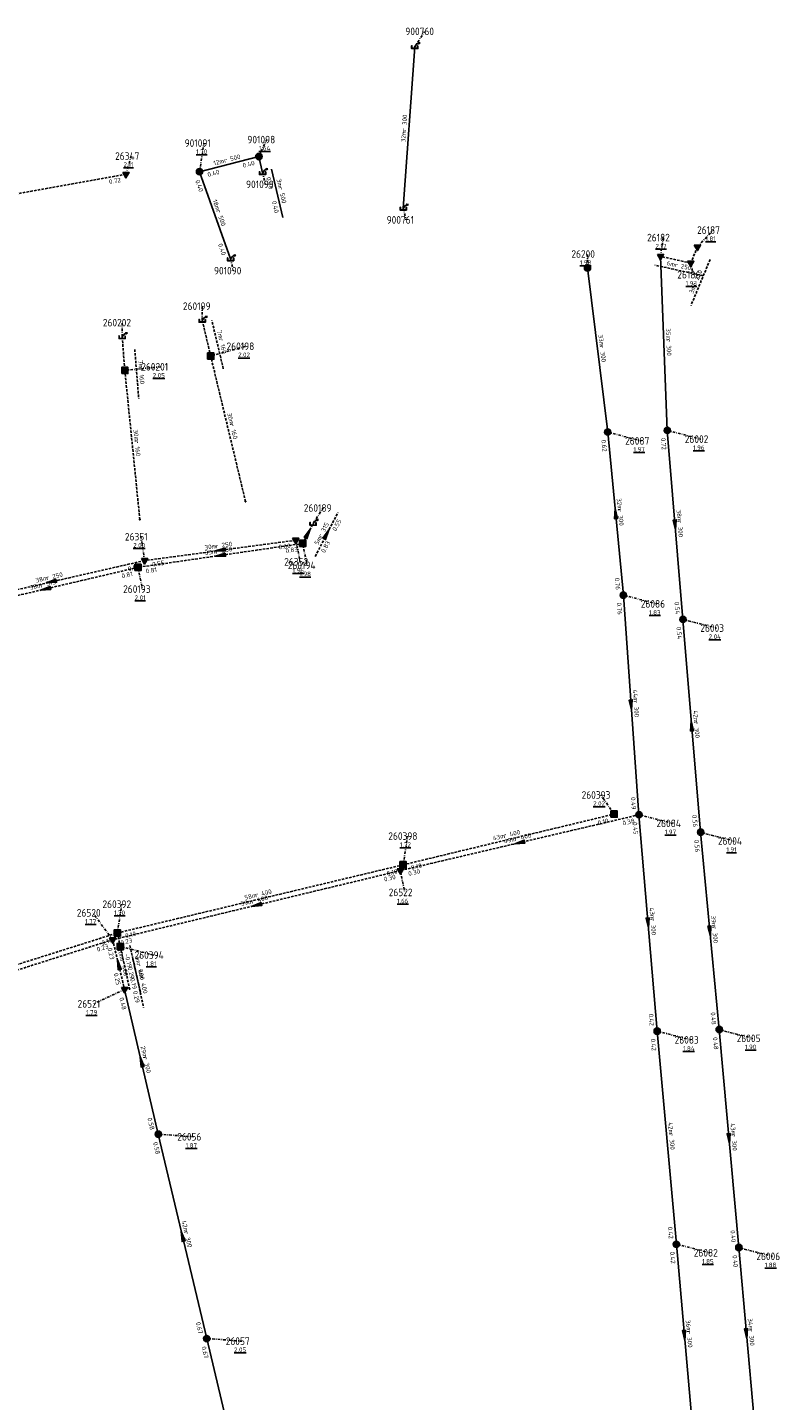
# Model space of a CAD drawing. Extents: x 188323 to 208361, y 565368 to 574910.
# Tile 187 of 256: x 203078 to 203228, y 570376 to 570648. Entities that reach past the tile are written whole.
import ezdxf

# ---------------------------------------------------------------- set-up
doc = ezdxf.new("R2010")
doc.units = 0
doc.linetypes.add('DASHDOT', pattern=[1, 0.5, -0.25, 0, -0.25])
doc.linetypes.add('DASHED', pattern=[0.75, 0.5, -0.25])
doc.layers.get('0').update_dxf_attribs({"linetype": 'CONTINUOUS'})
for name, color, linetype in [('RIO-AFM', 7, 'CONTINUOUS'), ('RIO-BOK', 7, 'CONTINUOUS'), ('RIO-DET', 7, 'CONTINUOUS'), ('RIO-KNP', 7, 'CONTINUOUS'), ('RIO-KNR', 7, 'CONTINUOUS'), ('RIO-LAG', 7, 'CONTINUOUS'), ('RIO-LAG_0B', 7, 'CONTINUOUS'), ('RIO-LAG_1B', 7, 'DASHED'), ('RIO-LAG_2B', 7, 'DASHED'), ('RIO-LEN', 7, 'CONTINUOUS'), ('RIO-MVD', 1, 'CONTINUOUS'), ('RIO-VRB', 6, 'DASHDOT'), ('RIO-VRH', 7, 'CONTINUOUS')]:
    doc.layers.add(name, color=color, linetype=linetype)
doc.styles.add('RIO-TXT', font='isocp.shx')

# ---------------------------------------------------------------- blocks, each defined once
blk = doc.blocks.new('L_VHR')
blk.add_lwpolyline([(-0.5, 0), (0.5, 0), (-0.5, 0.15), (-0.5, -0.15), (0.5, 0)])
blk = doc.blocks.new('K_IPG')
blk.add_circle((0, 0), 0.5)
for points in [[(0, 0), (-0.5, 0), (-0.433013, 0.25)], [(0, 0), (-0.433013, -0.25), (-0.5, 0)], [(0, 0), (-0.433013, 0.25), (-0.25, 0.433013)], [(0, 0), (-0.25, -0.433013), (-0.433013, -0.25)], [(0, 0), (-0.25, 0.433013), (0, 0.5)], [(0, 0), (0, -0.5), (-0.25, -0.433013)], [(0, 0), (0, 0.5), (0.25, 0.433013)], [(0, 0), (0.25, 0.433013), (0.433013, 0.25)], [(0, 0), (0.433013, 0.25), (0.5, 0)], [(0, 0), (0.5, 0), (0.433013, -0.25)], [(0, 0), (0.433013, -0.25), (0.25, -0.433013)], [(0, 0), (0.25, -0.433013), (0, -0.5)]]:
    blk.add_solid(points)
at = {"style": 'RIO-TXT', "flags": 1}
blk.add_attdef('KNOOPNAAM', (2, 2), '', height=1, dxfattribs=at)
blk = doc.blocks.new('K_UTB')
blk.add_lwpolyline([(0.5, 0.15), (0.5, -0.3), (-0.5, -0.3), (-0.5, 0.15), (-0.45, 0.15), (-0.45, -0.25), (0, -0.25), (0.45, -0.25), (0.45, 0.15)], close=True)
blk.add_lwpolyline([(0.85, 0.6), (0.55, 0.65), (0.614828, 0.459583), (0.850842, 0.598937)])
blk.add_arc((0.85, -0.25), 0.85, 90, 180)
at = {"style": 'RIO-TXT', "flags": 1}
blk.add_attdef('KNOOPNAAM', (2, 2), '', height=1, dxfattribs=at)
blk = doc.blocks.new('K_IPR')
blk.add_lwpolyline([(-0.5, -0.5), (0.5, -0.5), (0.5, 0.5), (-0.5, 0.5)], close=True)
blk.add_solid([(-0.5, 0.5), (0.5, 0.5), (-0.5, -0.5), (0.5, -0.5)])
at = {"style": 'RIO-TXT', "flags": 1}
blk.add_attdef('KNOOPNAAM', (2, 2), '', height=1, dxfattribs=at)
blk = doc.blocks.new('K_FIC')
blk.add_circle((0, 0), 0.0625)
at = {"style": 'RIO-TXT', "flags": 1}
blk.add_attdef('KNOOPNAAM', (2, 2), '', height=1, dxfattribs=at)
blk = doc.blocks.new('K_IPD')
blk.add_lwpolyline([(-0.496027, 0.307994), (0.503973, 0.307994), (0.003973, -0.558031)], close=True)
blk.add_solid([(-0.496027, 0.307994), (0.503973, 0.307994), (0.003973, -0.558031)])
at = {"style": 'RIO-TXT', "flags": 1}
blk.add_attdef('KNOOPNAAM', (2, 2), '', height=1, dxfattribs=at)
blk = doc.blocks.new('350_02______260194____260189_')
at = {"layer": 'RIO-LAG_1B'}
blk.add_line((0, 0), (4.513, 8.722), dxfattribs=at)
at = {"layer": 'RIO-VRH', "xscale": 2, "yscale": 2, "zscale": 2, "rotation": 62.6321}
blk.add_blockref('L_VHR', (2.2565, 4.361), dxfattribs=at)
at = {"layer": 'RIO-AFM', "style": 'RIO-TXT'}
blk.add_text('r 315', height=0.9, rotation=62.6321, dxfattribs=at).set_placement((1.3163, 3.6314))
at = {"layer": 'RIO-BOK', "style": 'RIO-TXT'}
for s, p in [('0.55', (4.1204, 4.916)), ('0.83', (1.8867, 0.5997))]:
    blk.add_text(s, height=0.9, rotation=62.6321, dxfattribs=at).set_placement(p)
at = {"layer": 'RIO-LEN', "style": 'RIO-TXT'}
blk.add_text('5m', height=0.9, rotation=62.6321, dxfattribs=at).set_placement((0.5717, 2.1926))
blk = doc.blocks.new('351_02______260198____260199_')
at = {"layer": 'RIO-LAG_1B'}
blk.add_line((0, 0), (-2.265, 9.556), dxfattribs=at)
at = {"layer": 'RIO-AFM', "style": 'RIO-TXT'}
blk.add_text('r 160', height=0.9, rotation=283.3202, dxfattribs=at).set_placement((-0.8942, 5.9448))
at = {"layer": 'RIO-LEN', "style": 'RIO-TXT'}
blk.add_text('7m', height=0.9, rotation=283.3202, dxfattribs=at).set_placement((-1.2682, 7.5211))
blk = doc.blocks.new('352_02______260202____260201_')
at = {"layer": 'RIO-LAG_1B'}
blk.add_line((0, 0), (0.784, -9.79), dxfattribs=at)
at = {"layer": 'RIO-AFM', "style": 'RIO-TXT'}
blk.add_text('r 160', height=0.9, rotation=274.5518, dxfattribs=at).set_placement((0.8042, -3.7784))
at = {"layer": 'RIO-LEN', "style": 'RIO-TXT'}
blk.add_text('7m', height=0.9, rotation=274.5518, dxfattribs=at).set_placement((0.6749, -2.1636))
blk = doc.blocks.new('385_02______260392____260394_')
at = {"layer": 'RIO-LAG_1B'}
blk.add_line((0, 0), (2.151, -9.583), dxfattribs=at)
at = {"layer": 'RIO-AFM', "style": 'RIO-TXT'}
blk.add_text('r 400', height=0.9, rotation=282.6271, dxfattribs=at).set_placement((1.3271, -3.628))
at = {"layer": 'RIO-BOK', "style": 'RIO-TXT'}
for p in [(-1.0593, -1.6725), (-0.1126, -5.8885)]:
    blk.add_text('-0.19', height=0.9, rotation=282.6271, dxfattribs=at).set_placement(p)
at = {"layer": 'RIO-LEN', "style": 'RIO-TXT'}
blk.add_text('3m', height=0.9, rotation=282.6271, dxfattribs=at).set_placement((0.9722, -2.0473))
blk = doc.blocks.new('386_02______260394____260395_')
at = {"layer": 'RIO-LAG_1B'}
blk.add_line((0, 0), (2.112, -9.592), dxfattribs=at)
at = {"layer": 'RIO-AFM', "style": 'RIO-TXT'}
blk.add_text('r 400', height=0.9, rotation=282.3918, dxfattribs=at).set_placement((1.3122, -3.6334))
at = {"layer": 'RIO-BOK', "style": 'RIO-TXT'}
for p in [(-1.0662, -1.6681), (-0.0207, -6.4154)]:
    blk.add_text('0.29', height=0.9, rotation=282.3918, dxfattribs=at).set_placement(p)
at = {"layer": 'RIO-LEN', "style": 'RIO-TXT'}
blk.add_text('9m', height=0.9, rotation=282.3918, dxfattribs=at).set_placement((0.9638, -2.0513))
blk = doc.blocks.new('399_02______26186_____26182_')
at = {"layer": 'RIO-LAG_2B'}
blk.add_line((0, 0), (-9.595, 2.095), dxfattribs=at)
at = {"layer": 'RIO-AFM', "style": 'RIO-TXT'}
blk.add_text('r 250', height=0.9, rotation=347.665, dxfattribs=at).set_placement((-5.7458, 1.7675))
at = {"layer": 'RIO-LEN', "style": 'RIO-TXT'}
blk.add_text('6m', height=0.9, rotation=347.665, dxfattribs=at).set_placement((-7.3286, 2.1126))
blk = doc.blocks.new('400_02______26187_____26186_')
at = {"layer": 'RIO-LAG_2B'}
blk.add_line((0, 0), (-3.767, -9.071), dxfattribs=at)
at = {"layer": 'RIO-AFM', "style": 'RIO-TXT'}
blk.add_text('r 250', height=0.9, rotation=427.4242, dxfattribs=at).set_placement((-2.7607, -5.3408))
at = {"layer": 'RIO-LEN', "style": 'RIO-TXT'}
blk.add_text('3m', height=0.9, rotation=427.4242, dxfattribs=at).set_placement((-3.3815, -6.8371))
blk = doc.blocks.new('1352_90______901098____901099_')
at = {"layer": 'RIO-LAG'}
blk.add_line((0, 0), (2.231, -9.565), dxfattribs=at)
at = {"layer": 'RIO-AFM', "style": 'RIO-TXT'}
blk.add_text('r 500', height=0.9, rotation=283.1076, dxfattribs=at).set_placement((1.3575, -3.6167))
at = {"layer": 'RIO-BOK', "style": 'RIO-TXT'}
for p in [(-1.0452, -1.6813), (0.0595, -6.4151)]:
    blk.add_text('0.40', height=0.9, rotation=283.1076, dxfattribs=at).set_placement(p)
at = {"layer": 'RIO-LEN', "style": 'RIO-TXT'}
blk.add_text('3m', height=0.9, rotation=283.1076, dxfattribs=at).set_placement((0.9893, -2.0391))

msp = doc.modelspace()

# ---------------------------------------------------------------- linework, layer by layer
at = {"layer": 'RIO-LAG'}
for p, q in [((203154.336, 570644.48), (203152.064, 570612.48)), ((203111.68, 570619.712), (203123.456, 570622.72)), ((203123.456, 570622.72), (203124.192, 570619.52)), ((203117.84, 570602.432), (203111.68, 570619.712))]:
    msp.add_line(p, q, dxfattribs=at)
at = {"layer": 'RIO-LAG_0B'}
for p, q in [((203203.056, 570602.944), (203204.416, 570568.448)), ((203188.592, 570600.64), (203192.608, 570568.128)), ((203195.696, 570535.808), (203192.608, 570568.128)), ((203204.416, 570568.448), (203207.504, 570531.008)), ((203198.8, 570492.288), (203195.696, 570535.808)), ((203207.504, 570531.008), (203211.008, 570488.832)), ((203202.4, 570449.408), (203198.8, 570492.288)), ((203211.008, 570488.832), (203214.704, 570449.728)), ((203103.504, 570428.992), (203096.832, 570457.664)), ((203214.704, 570449.728), (203218.592, 570406.528)), ((203206.208, 570407.168), (203202.4, 570449.408)), ((203103.504, 570428.992), (203113.104, 570388.48)), ((203209.408, 570371.008), (203206.208, 570407.168)), ((203218.592, 570406.528), (203221.6, 570372.416)), ((203113.104, 570388.48), (203123.008, 570347.072))]:
    msp.add_line(p, q, dxfattribs=at)
at = {"layer": 'RIO-LAG_1B'}
for p, q in [((203113.904, 570583.168), (203112.224, 570590.272)), ((203096.352, 570587.008), (203096.88, 570580.352)), ((203120.8, 570554.368), (203113.904, 570583.168)), ((203099.856, 570550.784), (203096.88, 570580.352)), ((203132.128, 570546.048), (203134.208, 570550.016)), ((203132.128, 570546.048), (203099.488, 570541.312)), ((203099.488, 570541.312), (203062.816, 570532.736)), ((203152.048, 570482.368), (203193.872, 570492.416)), ((203095.392, 570468.864), (203152.048, 570482.368)), ((203023.808, 570446.272), (203095.392, 570468.864)), ((203095.392, 570468.864), (203095.984, 570466.176)), ((203095.984, 570466.176), (203097.824, 570457.792))]:
    msp.add_line(p, q, dxfattribs=at)
at = {"layer": 'RIO-LAG_2B'}
for p, q in [((203097.088, 570619.2), (203046.944, 570610.24)), ((203210.384, 570604.8), (203209.056, 570601.6)), ((203209.056, 570601.6), (203203.056, 570602.944)), ((203130.768, 570546.688), (203100.784, 570542.656)), ((203100.784, 570542.656), (203063.84, 570534.208)), ((203198.8, 570492.288), (203151.488, 570481.216)), ((203151.488, 570481.216), (203094.464, 570467.52)), ((203094.464, 570467.52), (203023.024, 570444.8)), ((203094.464, 570467.52), (203096.832, 570457.664))]:
    msp.add_line(p, q, dxfattribs=at)
at = {"layer": 'RIO-VRB'}
for p, q in [((203154.33, 570644.47), (203156.3064, 570647.5258)), ((203111.68, 570619.69), (203112.5606, 570625.388)), ((203123.46, 570622.72), (203124.9972, 570626.0832)), ((203097.09, 570619.23), (203098.1414, 570622.8197)), ((203124.2, 570619.54), (203124.7335, 570617.2116)), ((203152.07, 570612.5), (203152.6035, 570610.1716)), ((203210.38, 570604.83), (203213.5014, 570608.1496)), ((203203.06, 570602.94), (203203.5935, 570606.6684)), ((203117.84, 570602.43), (203118.3735, 570600.1016)), ((203188.59, 570600.63), (203188.5897, 570603.405)), ((203209.05, 570601.63), (203209.5835, 570599.3016)), ((203112.22, 570590.3), (203112.2197, 570593.075)), ((203096.35, 570587.03), (203096.3497, 570589.805)), ((203113.9, 570583.2), (203120.8675, 570585.1287)), ((203096.88, 570580.36), (203103.955, 570581.06)), ((203192.6, 570568.1), (203199.2482, 570566.38)), ((203204.42, 570568.44), (203211.0682, 570566.72)), ((203134.2, 570550.02), (203136.1764, 570553.0758)), ((203100.79, 570542.67), (203100.0817, 570547.383)), ((203130.77, 570546.71), (203131.6506, 570542.412)), ((203132.13, 570546.02), (203133.0106, 570541.722)), ((203099.49, 570541.3), (203100.3706, 570537.002)), ((203195.7, 570535.8), (203202.3482, 570534.08)), ((203207.5, 570531), (203214.1482, 570529.28)), ((203193.87, 570492.39), (203191.2499, 570496.211)), ((203198.8, 570492.3), (203205.4482, 570490.58)), ((203152.05, 570482.36), (203152.9306, 570488.058)), ((203211, 570488.8), (203217.6482, 570487.08)), ((203151.49, 570481.2), (203152.3706, 570476.902)), ((203095.39, 570468.87), (203096.2706, 570474.568)), ((203094.46, 570467.5), (203090.554, 570472.8528)), ((203095.99, 570466.19), (203102.6382, 570464.47)), ((203096.83, 570457.66), (203090.7042, 570454.8202)), ((203214.7, 570449.7), (203221.3482, 570447.98)), ((203202.4, 570449.4), (203209.0482, 570447.68)), ((203103.5, 570429), (203110.4675, 570428.4713)), ((203206.2, 570407.2), (203212.8482, 570405.48)), ((203218.6, 570406.5), (203225.2482, 570404.78)), ((203113.1, 570388.5), (203120.0675, 570387.9713))]:
    msp.add_line(p, q, dxfattribs=at)

# ---------------------------------------------------------------- block references
at = {"layer": 'RIO-DET'}
for name, p in [('1352_90______901098____901099_', (203125.952, 570620.224)), ('399_02______26186_____26182_', (203211.552, 570599.104)), ('400_02______26187_____26186_', (203212.88, 570602.304)), ('351_02______260198____260199_', (203116.4, 570580.672)), ('352_02______260202____260201_', (203098.848, 570584.512)), ('350_02______260194____260189_', (203134.624, 570543.488)), ('385_02______260392____260394_', (203097.888, 570466.368)), ('386_02______260394____260395_', (203098.496, 570463.68))]:
    msp.add_blockref(name, p, dxfattribs=at)
at = {"layer": 'RIO-KNP', "xscale": 1.25, "yscale": 1.25, "zscale": 1.25}
for name, p in [('K_UTB', (203154.336, 570644.48)), ('K_IPG', (203123.456, 570622.72)), ('K_IPD', (203097.088, 570619.2)), ('K_IPG', (203111.68, 570619.712)), ('K_UTB', (203124.192, 570619.52)), ('K_UTB', (203152.064, 570612.48)), ('K_IPD', (203210.384, 570604.8)), ('K_UTB', (203117.84, 570602.432)), ('K_IPD', (203203.056, 570602.944)), ('K_IPD', (203209.056, 570601.6)), ('K_IPG', (203188.592, 570600.64)), ('K_UTB', (203112.224, 570590.272)), ('K_UTB', (203096.352, 570587.008)), ('K_IPR', (203113.904, 570583.168)), ('K_IPR', (203096.88, 570580.352)), ('K_IPG', (203192.608, 570568.128)), ('K_IPG', (203204.416, 570568.448)), ('K_FIC', (203120.8, 570554.368)), ('K_FIC', (203099.856, 570550.784)), ('K_UTB', (203134.208, 570550.016)), ('K_IPD', (203130.768, 570546.688)), ('K_IPR', (203132.128, 570546.048)), ('K_IPD', (203100.784, 570542.656)), ('K_IPR', (203099.488, 570541.312)), ('K_IPG', (203195.696, 570535.808)), ('K_IPG', (203207.504, 570531.008)), ('K_IPR', (203193.872, 570492.416)), ('K_IPG', (203198.8, 570492.288)), ('K_IPG', (203211.008, 570488.832)), ('K_IPR', (203152.048, 570482.368)), ('K_IPD', (203151.488, 570481.216)), ('K_IPR', (203095.392, 570468.864)), ('K_IPD', (203094.464, 570467.52)), ('K_IPR', (203095.984, 570466.176)), ('K_IPD', (203096.832, 570457.664)), ('K_FIC', (203097.824, 570457.792)), ('K_IPG', (203202.4, 570449.408)), ('K_IPG', (203214.704, 570449.728)), ('K_IPG', (203103.504, 570428.992)), ('K_IPG', (203206.208, 570407.168)), ('K_IPG', (203218.592, 570406.528)), ('K_IPG', (203113.104, 570388.48))]:
    msp.add_blockref(name, p, dxfattribs=at)
at = {"layer": 'RIO-VRH', "xscale": 2, "yscale": 2, "zscale": 2}
for p, rotation in [((203194.15, 570551.95), 95.4907), ((203205.96, 570549.72), 274.7115), ((203133.165, 570548.02), 62.6321), ((203115.78, 570544.69), 187.674), ((203115.81, 570543.66), 188.2276), ((203081.155, 570537.01), 193.1678), ((203082.315, 570538.44), 192.8947), ((203197.25, 570514.05), 274.0849), ((203209.25, 570509.9), 454.7498), ((203175.145, 570486.75), 193.2027), ((203122.975, 570474.35), 193.5065), ((203200.6, 570470.85), 274.8054), ((203212.85, 570469.25), 275.4143), ((203095.645, 570462.58), 463.5497), ((203100.165, 570443.33), 103.1089), ((203216.65, 570428.1), 275.1671), ((203108.3, 570408.75), 463.3428), ((203207.8, 570389.1), 275.0602), ((203220.1, 570389.45), 275.0363)]:
    msp.add_blockref('L_VHR', p, dxfattribs=dict(at, rotation=rotation))

# ---------------------------------------------------------------- texts
at = {"layer": 'RIO-AFM', "style": 'RIO-TXT'}
for s, rotation, p in [('r 300', 445.9478, (203152.6345, 570627.7123)), ('r 500', 14.4232, (203116.6608, 570621.4874)), ('r 500', 289.6483, (203114.9635, 570611.9931)), ('r 300', 272.2663, (203204.2181, 570586.5201)), ('r 300', 277.0358, (203191.0019, 570585.2316)), ('r 160', 283.4809, (203117.6561, 570569.7065)), ('r 160', 275.744, (203098.7903, 570566.4324)), ('r 300', 275.4907, (203194.58, 570552.8054)), ('r 300', 274.7115, (203206.4032, 570550.5697)), ('r 250', 367.674, (203114.9085, 570545.0862)), ('r 250', 368.2275, (203114.9349, 570544.0487)), ('r 250', 372.8947, (203081.411, 570538.7578)), ('r 315', 373.1678, (203080.2494, 570537.3233)), ('r 300', 274.0849, (203197.7044, 570514.8948)), ('r 300', 274.7498, (203209.6941, 570510.7503)), ('r 400', 13.4856, (203172.0553, 570487.6722)), ('r 400', 373.2027, (203174.2382, 570487.0661)), ('r 400', 13.3907, (203122.8159, 570475.9137)), ('r 400', 373.5065, (203122.0659, 570474.6644)), ('r 300', 274.8054, (203201.0435, 570471.7007)), ('r 300', 275.4143, (203213.2833, 570470.1052)), ('r 400', 283.5497, (203095.9439, 570463.4856)), ('r 300', 283.1089, (203100.4768, 570444.2349)), ('r 300', 275.154, (203204.7381, 570429.1533)), ('r 300', 275.1671, (203217.0883, 570428.9534)), ('r 300', 283.3428, (203108.6119, 570409.6568)), ('r 300', 275.0602, (203208.2377, 570389.9522)), ('r 300', 275.0363, (203220.5373, 570390.3022))]:
    msp.add_text(s, height=0.9, rotation=rotation, dxfattribs=at).set_placement(p)
at = {"layer": 'RIO-BOK', "style": 'RIO-TXT'}
for s, rotation, p in [('0.40', 14.4232, (203120.3603, 570620.4771)), ('0.72', 370.162, (203093.8278, 570617.2534)), ('0.40', 14.4232, (203113.3844, 570618.6828)), ('0.40', 289.6483, (203110.8331, 570617.9005)), ('0.40', 289.6483, (203115.3338, 570605.3151)), ('0.62', 275.4907, (203191.3411, 570566.5721)), ('0.72', 274.7115, (203203.1404, 570566.9293)), ('0.60', 367.674, (203127.4263, 570544.8638)), ('0.83', 368.2275, (203128.8045, 570544.1434)), ('0.55', 367.674, (203102.365, 570541.4705)), ('0.81', 373.1678, (203096.3379, 570539.1469)), ('0.55', 372.8947, (203097.6279, 570540.5321)), ('0.81', 368.2275, (203101.0765, 570540.1158)), ('0.76', 275.4907, (203193.9846, 570539.2115)), ('0.76', 274.0849, (203194.404, 570534.3034)), ('0.54', 274.7115, (203205.8343, 570534.4348)), ('0.54', 274.7498, (203206.2214, 570529.4885)), ('0.49', 274.0849, (203197.1758, 570495.7529)), ('0.10', 13.4856, (203190.7335, 570490.1981)), ('0.38', 373.2027, (203195.6473, 570490.1516)), ('0.45', 274.8054, (203197.5229, 570490.7872)), ('0.56', 274.7498, (203209.335, 570492.2344)), ('0.56', 275.4143, (203209.7391, 570487.2738)), ('0.10', 13.4856, (203153.7377, 570481.3251)), ('0.30', 373.5065, (203148.3475, 570479.0412)), ('0.10', 13.3907, (203148.9101, 570480.1733)), ('0.30', 373.2027, (203153.1732, 570480.1578)), ('0.10', 13.3907, (203097.076, 570467.8323)), ('0.23', 377.6281, (203091.4779, 570465.1308)), ('0.10', 17.5257, (203092.4162, 570466.4626)), ('0.23', 283.5497, (203093.4278, 570465.8107)), ('0.23', 373.5065, (203096.1487, 570466.4668)), ('0.25', 283.5497, (203094.6394, 570460.7939)), ('0.48', 283.1089, (203095.7848, 570455.9787)), ('0.42', 274.8054, (203200.7321, 570452.8327)), ('0.48', 275.4143, (203212.9934, 570453.1144)), ('0.42', 275.154, (203201.1321, 570447.8795)), ('0.48', 275.1671, (203213.4325, 570448.1792)), ('0.58', 283.1089, (203101.3454, 570432.154)), ('0.58', 283.3428, (203102.4617, 570427.3144)), ('0.42', 275.154, (203204.5109, 570410.6224)), ('0.40', 275.1671, (203216.9107, 570409.922)), ('0.42', 275.0602, (203204.9297, 570405.6816)), ('0.40', 275.0363, (203217.329, 570404.9821)), ('0.67', 283.3428, (203110.9402, 570391.6463)), ('0.67', 283.4563, (203112.065, 570386.8123))]:
    msp.add_text(s, height=0.9, rotation=rotation, dxfattribs=at).set_placement(p)
at = {"layer": 'RIO-KNR', "style": 'RIO-TXT'}
for s, p in [('900760', (203152.4814, 570646.7758)), ('901098', (203121.1722, 570625.3332)), ('901091', (203108.7356, 570624.638)), ('26347', (203094.9539, 570622.0697)), ('901099', (203120.9085, 570616.4616)), ('900761', (203148.7785, 570609.4216)), ('26182', (203200.406, 570605.9184)), ('26187', (203210.3139, 570607.3996)), ('26200', (203185.4022, 570602.655)), ('901090', (203114.5485, 570599.3516)), ('26186', (203206.396, 570598.5516)), ('260199', (203108.3947, 570592.325)), ('260202', (203092.5247, 570589.055)), ('260198', (203117.0425, 570584.3787)), ('260201', (203100.13, 570580.31)), ('26087', (203196.0607, 570565.63)), ('26002', (203207.8807, 570565.97)), ('260189', (203132.3514, 570552.3258)), ('26351', (203096.8942, 570546.633)), ('26352', (203128.4631, 570541.662)), ('260194', (203129.1856, 570540.972)), ('260193', (203096.5456, 570536.252)), ('26086', (203199.1607, 570533.33)), ('26003', (203210.9607, 570528.53)), ('260393', (203187.4249, 570495.461)), ('26084', (203202.2607, 570489.83)), ('260398', (203149.1056, 570487.308)), ('26004', (203214.4607, 570486.33)), ('26522', (203149.1831, 570476.152)), ('260392', (203092.4456, 570473.818)), ('26520', (203087.3665, 570472.1028)), ('260394', (203098.8132, 570463.72)), ('26521', (203087.5167, 570454.0702)), ('26083', (203205.8607, 570446.93)), ('26005', (203218.1607, 570447.23)), ('26056', (203107.28, 570427.7213)), ('26082', (203209.6607, 570404.73)), ('26006', (203222.0607, 570404.03)), ('26057', (203116.88, 570387.2213))]:
    msp.add_text(s, height=1.5, dxfattribs=at).set_placement(p)
at = {"layer": 'RIO-LEN', "style": 'RIO-TXT'}
for s, rotation, p in [('32m', 445.9478, (203152.4835, 570625.5576)), ('12m', 14.4232, (203114.5689, 570620.9494)), ('18m', 289.6483, (203114.2362, 570614.0269)), ('35m', 272.2663, (203204.1317, 570588.6784)), ('33m', 277.0358, (203190.7363, 570587.3753)), ('30m', 283.4809, (203117.1515, 570571.8068)), ('30m', 275.744, (203098.5731, 570568.5815)), ('32m', 275.4907, (203194.3723, 570554.9554)), ('38m', 274.7115, (203206.2248, 570552.7223)), ('30m', 367.674, (203112.7681, 570544.7964)), ('33m', 368.2275, (203112.7973, 570543.7382)), ('38m', 372.8947, (203079.3058, 570538.2743)), ('38m', 373.1678, (203078.1465, 570536.8299)), ('44m', 274.0849, (203197.5495, 570517.0493)), ('42m', 274.7498, (203209.5142, 570512.9028)), ('43m', 13.4856, (203169.9549, 570487.1684)), ('49m', 373.2027, (203172.1356, 570486.5714)), ('59m', 373.5065, (203119.966, 570474.1586)), ('58m', 13.3907, (203120.7147, 570475.4134)), ('43m', 274.8054, (203200.8616, 570473.853)), ('39m', 275.4143, (203213.0784, 570472.2555)), ('10m', 283.5497, (203095.4368, 570465.5852)), ('29m', 283.1089, (203099.9859, 570446.3384)), ('42m', 275.154, (203204.5431, 570431.3045)), ('43m', 275.1671, (203216.8927, 570431.1046)), ('42m', 283.3428, (203108.1124, 570411.7582)), ('34m', 275.0363, (203220.3467, 570392.4538)), ('36m', 275.0602, (203208.0461, 570392.1037))]:
    msp.add_text(s, height=0.9, rotation=rotation, dxfattribs=at).set_placement(p)
at = {"layer": 'RIO-MVD', "style": 'RIO-TXT'}
for s, p in [('%%U1.70', (203111.0306, 570623.238)), ('%%U1.64', (203123.4672, 570623.9332)), ('%%U2.11', (203096.6114, 570620.6697)), ('%%U2.17', (203202.0635, 570604.5184)), ('%%U1.81', (203211.9714, 570605.9996)), ('%%U1.98', (203187.0597, 570601.255)), ('%%U1.93', (203208.0535, 570597.1516)), ('%%U2.02', (203119.3375, 570582.9787)), ('%%U2.05', (203102.425, 570578.91)), ('%%U1.97', (203197.7182, 570564.23)), ('%%U1.96', (203209.5382, 570564.57)), ('%%U2.00', (203098.5517, 570545.233)), ('%%U1.96', (203130.1206, 570540.262)), ('%%U1.98', (203131.4806, 570539.572)), ('%%U2.01', (203098.8406, 570534.852)), ('%%U1.83', (203200.8182, 570531.93)), ('%%U2.04', (203212.6182, 570527.13)), ('%%U2.02', (203189.7199, 570494.061)), ('%%U1.97', (203203.9182, 570488.43)), ('%%U1.72', (203151.4006, 570485.908)), ('%%U1.91', (203216.1182, 570484.93)), ('%%U1.66', (203150.8406, 570474.752)), ('%%U1.77', (203089.024, 570470.7028)), ('%%U1.70', (203094.7406, 570472.418)), ('%%U1.81', (203101.1082, 570462.32)), ('%%U1.79', (203089.1742, 570452.6702)), ('%%U1.84', (203207.5182, 570445.53)), ('%%U1.90', (203219.8182, 570445.83)), ('%%U1.87', (203108.9375, 570426.3213)), ('%%U1.85', (203211.3182, 570403.33)), ('%%U1.88', (203223.7182, 570402.63)), ('%%U2.05', (203118.5375, 570385.8213))]:
    msp.add_text(s, height=0.9, dxfattribs=at).set_placement(p)

doc.saveas('drawing.dxf')
